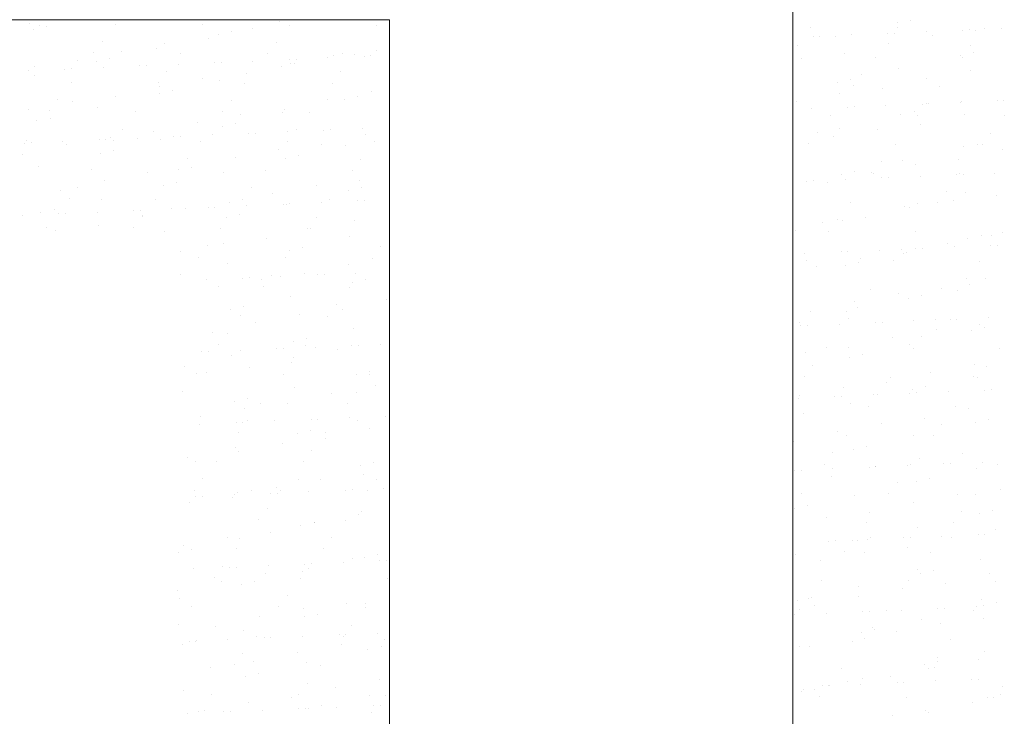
# Model space of a CAD drawing. Header units: millimetres. Extents: x -2274 to 12297, y -16157 to 26321.
# Tile 180 of 256: x -2088 to -1995, y -340 to -274. Entities that reach past the tile are written whole.
import ezdxf

# ---------------------------------------------------------------- set-up
doc = ezdxf.new("R2010")
doc.units = ezdxf.units.MM
doc.layers.add('-ŚCIANY NOŚNE', color=4, linetype='Continuous', lineweight=53)
doc.layers.add('KRESKOWANIE', color=8, linetype='Continuous')

msp = doc.modelspace()

# ---------------------------------------------------------------- linework, layer by layer
at = {"layer": '-ŚCIANY NOŚNE', "color": 253, "lineweight": 13}
for p, q in [((-2015, -51), (-2015, -624)), ((-2143, -274), (-2053, -274)), ((-2053, -274), (-2053, -624))]:
    msp.add_line(p, q, dxfattribs=at)
at = {"layer": 'KRESKOWANIE', "color": 253, "linetype": 'Continuous', "lineweight": 13}
for p, q in [((-2086.98, -274.35), (-2086.98, -274.35)), ((-2086.005, -274.544), (-2086.005, -274.544)), ((-2085.371, -274.621), (-2085.371, -274.621)), ((-2078.812, -274.416), (-2078.812, -274.416)), ((-2070.605, -274.432), (-2070.605, -274.432)), ((-2063.429, -274.122), (-2063.429, -274.122)), ((-2062.438, -274.498), (-2062.438, -274.498)), ((-2061.853, -274.055), (-2061.853, -274.055)), ((-2054.231, -274.513), (-2054.231, -274.513)), ((-2013.314, -274.742), (-2013.314, -274.742)), ((-2005.164, -274.302), (-2005.164, -274.302)), ((-2005.108, -274.758), (-2005.108, -274.758)), ((-2003.924, -274.027), (-2003.924, -274.027)), ((-2086.611, -274.896), (-2086.611, -274.896)), ((-2069.132, -275.387), (-2069.132, -275.387)), ((-2067.892, -275.112), (-2067.892, -275.112)), ((-2065.966, -274.8), (-2065.966, -274.8)), ((-2013.077, -275.591), (-2013.077, -275.591)), ((-2012.442, -275.563), (-2012.442, -275.563)), ((-2010.991, -275.594), (-2010.991, -275.594)), ((-2009.448, -275.433), (-2009.448, -275.433)), ((-2006.022, -275.283), (-2006.022, -275.283)), ((-2005.388, -275.255), (-2005.388, -275.255)), ((-2002.394, -275.124), (-2002.394, -275.124)), ((-2001.821, -275.464), (-2001.821, -275.464)), ((-1998.968, -274.975), (-1998.968, -274.975)), ((-1998.333, -274.947), (-1998.333, -274.947)), ((-1997.743, -274.984), (-1997.743, -274.984)), ((-1996.94, -274.824), (-1996.94, -274.824)), ((-1995.339, -274.816), (-1995.339, -274.816)), ((-2080.08, -276.069), (-2080.08, -276.069)), ((-2074.181, -276.214), (-2074.181, -276.214)), ((-2070.103, -275.733), (-2070.103, -275.733)), ((-2063.706, -276.15), (-2063.706, -276.15)), ((-2014.582, -276.395), (-2014.582, -276.395)), ((-2005.933, -276.209), (-2005.933, -276.209)), ((-1998.208, -276.476), (-1998.208, -276.476)), ((-2080.892, -277.126), (-2080.892, -277.126)), ((-2078.293, -276.958), (-2078.293, -276.958)), ((-2074.96, -276.679), (-2074.96, -276.679)), ((-2072.724, -277.192), (-2072.724, -277.192)), ((-2064.517, -277.208), (-2064.517, -277.208)), ((-2058.279, -277.403), (-2058.279, -277.403)), ((-2057.481, -277.169), (-2057.481, -277.169)), ((-2056.349, -277.274), (-2056.349, -277.274)), ((-2055.404, -277.439), (-2055.404, -277.439)), ((-2054.769, -277.411), (-2054.769, -277.411)), ((-2054.202, -276.923), (-2054.202, -276.923)), ((-2010.071, -277.142), (-2010.071, -277.142)), ((-2007.226, -277.519), (-2007.226, -277.519)), ((-1999.216, -277.349), (-1999.216, -277.349)), ((-1999.019, -277.534), (-1999.019, -277.534)), ((-1997.976, -277.074), (-1997.976, -277.074)), ((-2086.509, -278.372), (-2086.509, -278.372)), ((-2082.431, -277.892), (-2082.431, -277.892)), ((-2080.663, -277.943), (-2080.663, -277.943)), ((-2079.423, -277.668), (-2079.423, -277.668)), ((-2076.567, -278.363), (-2076.567, -278.363)), ((-2075.933, -278.335), (-2075.933, -278.335)), ((-2072.938, -278.205), (-2072.938, -278.205)), ((-2069.513, -278.055), (-2069.513, -278.055)), ((-2068.878, -278.027), (-2068.878, -278.027)), ((-2065.884, -277.897), (-2065.884, -277.897)), ((-2063.184, -278.434), (-2063.184, -278.434)), ((-2062.458, -277.747), (-2062.458, -277.747)), ((-2062.392, -278.147), (-2062.392, -278.147)), ((-2061.944, -278.159), (-2061.944, -278.159)), ((-2061.824, -277.719), (-2061.824, -277.719)), ((-2058.829, -277.589), (-2058.829, -277.589)), ((-2014.148, -277.623), (-2014.148, -277.623)), ((-2087.047, -278.821), (-2087.047, -278.821)), ((-2086.491, -279.235), (-2086.491, -279.235)), ((-2083.622, -278.671), (-2083.622, -278.671)), ((-2082.987, -278.643), (-2082.987, -278.643)), ((-2079.993, -278.513), (-2079.993, -278.513)), ((-2073.992, -278.845), (-2073.992, -278.845)), ((-2066.529, -279.081), (-2066.529, -279.081)), ((-2057.617, -278.926), (-2057.617, -278.926)), ((-2008.494, -279.171), (-2008.494, -279.171)), ((-2005.043, -278.641), (-2005.043, -278.641)), ((-1998.247, -278.812), (-1998.247, -278.812)), ((-2083.01, -279.887), (-2083.01, -279.887)), ((-2074.804, -279.903), (-2074.804, -279.903)), ((-2074.72, -280.306), (-2074.72, -280.306)), ((-2070.607, -279.561), (-2070.607, -279.561)), ((-2069.012, -279.726), (-2069.012, -279.726)), ((-2066.636, -279.969), (-2066.636, -279.969)), ((-2058.429, -279.984), (-2058.429, -279.984)), ((-2010.747, -279.905), (-2010.747, -279.905)), ((-2009.507, -279.63), (-2009.507, -279.63)), ((-2009.306, -280.229), (-2009.306, -280.229)), ((-2002.359, -279.556), (-2002.359, -279.556)), ((-2001.138, -280.295), (-2001.138, -280.295)), ((-2078.857, -281.239), (-2078.857, -281.239)), ((-2074.715, -280.99), (-2074.715, -280.99)), ((-2073.475, -280.715), (-2073.475, -280.715)), ((-2055.996, -281.206), (-2055.996, -281.206)), ((-2054.705, -280.75), (-2054.705, -280.75)), ((-2010.575, -280.97), (-2010.575, -280.97)), ((-2006.497, -280.49), (-2006.497, -280.49)), ((-2084.278, -281.54), (-2084.278, -281.54)), ((-2082.935, -281.72), (-2082.935, -281.72)), ((-2067.904, -281.621), (-2067.904, -281.621)), ((-2058.818, -281.495), (-2058.818, -281.495)), ((-2057.236, -281.481), (-2057.236, -281.481)), ((-2014.687, -281.715), (-2014.687, -281.715)), ((-2006.216, -282.1), (-2006.216, -282.1)), ((-2002.791, -281.95), (-2002.791, -281.95)), ((-2002.406, -281.947), (-2002.406, -281.947)), ((-2002.156, -281.923), (-2002.156, -281.923)), ((-1999.162, -281.792), (-1999.162, -281.792)), ((-1999.095, -281.688), (-1999.095, -281.688)), ((-1995.736, -281.642), (-1995.736, -281.642)), ((-1995.102, -281.615), (-1995.102, -281.615)), ((-2087.047, -282.464), (-2087.047, -282.464)), ((-2085.09, -282.598), (-2085.09, -282.598)), ((-2080.543, -282.282), (-2080.543, -282.282)), ((-2076.922, -282.663), (-2076.922, -282.663)), ((-2068.715, -282.679), (-2068.715, -282.679)), ((-2067.033, -282.909), (-2067.033, -282.909)), ((-2063.064, -282.772), (-2063.064, -282.772)), ((-2062.955, -282.429), (-2062.955, -282.429)), ((-2060.547, -282.745), (-2060.547, -282.745)), ((-2013.271, -282.408), (-2013.271, -282.408)), ((-2011.424, -282.99), (-2011.424, -282.99)), ((-2009.845, -282.258), (-2009.845, -282.258)), ((-2009.211, -282.231), (-2009.211, -282.231)), ((-2004.799, -282.952), (-2004.799, -282.952)), ((-2003.559, -282.677), (-2003.559, -282.677)), ((-2003.218, -283.005), (-2003.218, -283.005)), ((-1998.786, -282.904), (-1998.786, -282.904)), ((-1995.05, -283.071), (-1995.05, -283.071)), ((-2086.246, -283.546), (-2086.246, -283.546)), ((-2085.006, -283.271), (-2085.006, -283.271)), ((-2071.146, -283.653), (-2071.146, -283.653)), ((-2068.767, -284.037), (-2068.767, -284.037)), ((-2067.527, -283.762), (-2067.527, -283.762)), ((-2002.923, -283.837), (-2002.923, -283.837)), ((-2078.19, -284.316), (-2078.19, -284.316)), ((-2075.283, -284.587), (-2075.283, -284.587)), ((-2069.707, -284.872), (-2069.707, -284.872)), ((-2066.281, -284.722), (-2066.281, -284.722)), ((-2065.647, -284.695), (-2065.647, -284.695)), ((-2062.652, -284.564), (-2062.652, -284.564)), ((-2061.815, -284.397), (-2061.815, -284.397)), ((-2059.227, -284.414), (-2059.227, -284.414)), ((-2058.592, -284.387), (-2058.592, -284.387)), ((-2055.598, -284.256), (-2055.598, -284.256)), ((-2055.244, -284.843), (-2055.244, -284.843)), ((-2012.692, -284.642), (-2012.692, -284.642)), ((-2010.626, -284.244), (-2010.626, -284.244)), ((-2007.001, -284.318), (-2007.001, -284.318)), ((-1996.318, -284.724), (-1996.318, -284.724)), ((-2087.444, -285.646), (-2087.444, -285.646)), ((-2087.208, -285.358), (-2087.208, -285.358)), ((-2086.81, -285.619), (-2086.81, -285.619)), ((-2083.816, -285.488), (-2083.816, -285.488)), ((-2083.473, -285.812), (-2083.473, -285.812)), ((-2080.39, -285.338), (-2080.39, -285.338)), ((-2079.756, -285.311), (-2079.756, -285.311)), ((-2079.361, -285.067), (-2079.361, -285.067)), ((-2079.002, -285.374), (-2079.002, -285.374)), ((-2076.761, -285.18), (-2076.761, -285.18)), ((-2074.595, -285.329), (-2074.595, -285.329)), ((-2073.335, -285.03), (-2073.335, -285.03)), ((-2072.701, -285.003), (-2072.701, -285.003)), ((-2070.834, -285.44), (-2070.834, -285.44)), ((-2062.627, -285.455), (-2062.627, -285.455)), ((-2059.382, -285.776), (-2059.382, -285.776)), ((-2057.116, -285.819), (-2057.116, -285.819)), ((-2054.459, -285.521), (-2054.459, -285.521)), ((-2013.504, -285.7), (-2013.504, -285.7)), ((-2011.113, -285.062), (-2011.113, -285.062)), ((-2005.336, -285.766), (-2005.336, -285.766)), ((-1997.611, -285.724), (-1997.611, -285.724)), ((-1997.129, -285.781), (-1997.129, -285.781)), ((-2087.611, -286.745), (-2087.611, -286.745)), ((-2080.298, -286.593), (-2080.298, -286.593)), ((-2079.058, -286.318), (-2079.058, -286.318)), ((-2063.459, -286.256), (-2063.459, -286.256)), ((-2061.579, -286.809), (-2061.579, -286.809)), ((-1998.851, -285.999), (-1998.851, -285.999)), ((-1995.212, -286.251), (-1995.212, -286.251)), ((-2072.102, -287.092), (-2072.102, -287.092)), ((-2067.572, -287.001), (-2067.572, -287.001)), ((-2062.819, -287.084), (-2062.819, -287.084)), ((-2055.727, -287.174), (-2055.727, -287.174)), ((-2006.604, -287.418), (-2006.604, -287.418)), ((-2004.678, -287.291), (-2004.678, -287.291)), ((-2003.427, -287.665), (-2003.427, -287.665)), ((-1999.349, -287.185), (-1999.349, -287.185)), ((-2086.126, -287.885), (-2086.126, -287.885)), ((-2081.12, -288.135), (-2081.12, -288.135)), ((-2075.787, -288.415), (-2075.787, -288.415)), ((-2072.913, -288.15), (-2072.913, -288.15)), ((-2071.709, -287.934), (-2071.709, -287.934)), ((-2068.647, -288.376), (-2068.647, -288.376)), ((-2064.746, -288.216), (-2064.746, -288.216)), ((-2056.539, -288.232), (-2056.539, -288.232)), ((-2010.382, -288.556), (-2010.382, -288.556)), ((-2009.142, -288.281), (-2009.142, -288.281)), ((-2007.54, -288.41), (-2007.54, -288.41)), ((-2007.416, -288.476), (-2007.416, -288.476)), ((-1999.559, -288.618), (-1999.559, -288.618)), ((-1999.248, -288.542), (-1999.248, -288.542)), ((-1998.925, -288.59), (-1998.925, -288.59)), ((-1995.93, -288.46), (-1995.93, -288.46)), ((-2079.9, -289.159), (-2079.9, -289.159)), ((-2073.11, -289.365), (-2073.11, -289.365)), ((-2059.886, -289.604), (-2059.886, -289.604)), ((-2055.808, -289.124), (-2055.808, -289.124)), ((-2013.668, -289.234), (-2013.668, -289.234)), ((-2013.034, -289.206), (-2013.034, -289.206)), ((-2011.677, -289.343), (-2011.677, -289.343)), ((-2010.039, -289.076), (-2010.039, -289.076)), ((-2006.613, -288.926), (-2006.613, -288.926)), ((-2005.979, -288.898), (-2005.979, -288.898)), ((-2002.985, -288.768), (-2002.985, -288.768)), ((-2084.037, -290.093), (-2084.037, -290.093)), ((-2082.388, -289.787), (-2082.388, -289.787)), ((-2074.35, -289.64), (-2074.35, -289.64)), ((-2066.013, -289.868), (-2066.013, -289.868)), ((-2063.998, -290.348), (-2063.998, -290.348)), ((-2056.871, -290.131), (-2056.871, -290.131)), ((-2055.631, -289.856), (-2055.631, -289.856)), ((-2000.516, -290.195), (-2000.516, -290.195)), ((-1998.73, -290.338), (-1998.73, -290.338)), ((-1995.775, -290.533), (-1995.775, -290.533)), ((-2083.2, -290.845), (-2083.2, -290.845)), ((-2080.178, -290.932), (-2080.178, -290.932)), ((-2075.032, -290.911), (-2075.032, -290.911)), ((-2068.136, -291.282), (-2068.136, -291.282)), ((-2066.825, -290.926), (-2066.825, -290.926)), ((-2063.049, -291.39), (-2063.049, -291.39)), ((-2062.699, -291.423), (-2062.699, -291.423)), ((-2062.415, -291.362), (-2062.415, -291.362)), ((-2059.421, -291.232), (-2059.421, -291.232)), ((-2058.657, -290.992), (-2058.657, -290.992)), ((-2055.995, -291.082), (-2055.995, -291.082)), ((-2055.36, -291.054), (-2055.36, -291.054)), ((-2009.534, -291.237), (-2009.534, -291.237)), ((-2003.194, -291.328), (-2003.194, -291.328)), ((-2001.327, -291.252), (-2001.327, -291.252)), ((-1999.853, -291.013), (-1999.853, -291.013)), ((-2085.881, -292.197), (-2085.881, -292.197)), ((-2084.641, -291.922), (-2084.641, -291.922)), ((-2084.213, -292.314), (-2084.213, -292.314)), ((-2083.578, -292.286), (-2083.578, -292.286)), ((-2080.584, -292.156), (-2080.584, -292.156)), ((-2077.158, -292.006), (-2077.158, -292.006)), ((-2076.524, -291.978), (-2076.524, -291.978)), ((-2073.53, -291.848), (-2073.53, -291.848)), ((-2072.213, -291.762), (-2072.213, -291.762)), ((-2070.104, -291.698), (-2070.104, -291.698)), ((-2069.469, -291.67), (-2069.469, -291.67)), ((-2066.475, -291.54), (-2066.475, -291.54)), ((-2004.434, -291.603), (-2004.434, -291.603)), ((-2003.966, -291.757), (-2003.966, -291.757)), ((-2087.639, -292.464), (-2087.639, -292.464)), ((-2076.326, -292.507), (-2076.326, -292.507)), ((-2076.3, -292.563), (-2076.3, -292.563)), ((-2068.402, -292.687), (-2068.402, -292.687)), ((-2067.162, -292.412), (-2067.162, -292.412)), ((-2059.925, -292.645), (-2059.925, -292.645)), ((-2056.312, -292.951), (-2056.312, -292.951)), ((-2012.181, -293.171), (-2012.181, -293.171)), ((-2010.802, -292.889), (-2010.802, -292.889)), ((-2010.261, -292.895), (-2010.261, -292.895)), ((-2008.103, -292.691), (-2008.103, -292.691)), ((-2085.318, -293.606), (-2085.318, -293.606)), ((-2084.541, -293.921), (-2084.541, -293.921)), ((-2080.463, -293.44), (-2080.463, -293.44)), ((-2077.112, -293.621), (-2077.112, -293.621)), ((-2074.23, -293.979), (-2074.23, -293.979)), ((-2068.944, -293.687), (-2068.944, -293.687)), ((-2060.737, -293.703), (-2060.737, -293.703)), ((-2060.424, -293.696), (-2060.424, -293.696)), ((-2014.725, -293.884), (-2014.725, -293.884)), ((-2011.614, -293.947), (-2011.614, -293.947)), ((-2003.446, -294.013), (-2003.446, -294.013)), ((-1995.239, -294.029), (-1995.239, -294.029)), ((-2068.639, -295.11), (-2068.639, -295.11)), ((-2064.562, -294.63), (-2064.562, -294.63)), ((-2056.75, -294.47), (-2056.75, -294.47)), ((-2000.392, -295.105), (-2000.392, -295.105)), ((-1998.486, -294.65), (-1998.486, -294.65)), ((-1997.246, -294.375), (-1997.246, -294.375)), ((-1996.279, -294.36), (-1996.279, -294.36)), ((-2072.752, -295.854), (-2072.752, -295.854)), ((-2070.212, -295.339), (-2070.212, -295.339)), ((-2062.454, -295.734), (-2062.454, -295.734)), ((-2061.214, -295.459), (-2061.214, -295.459)), ((-2053.837, -295.421), (-2053.837, -295.421)), ((-2013.862, -296.051), (-2013.862, -296.051)), ((-2010.436, -295.901), (-2010.436, -295.901)), ((-2009.802, -295.874), (-2009.802, -295.874)), ((-2006.808, -295.743), (-2006.808, -295.743)), ((-2004.714, -295.666), (-2004.714, -295.666)), ((-2004.529, -296.038), (-2004.529, -296.038)), ((-2004.313, -295.941), (-2004.313, -295.941)), ((-2003.382, -295.593), (-2003.382, -295.593)), ((-2002.747, -295.566), (-2002.747, -295.566)), ((-1999.753, -295.435), (-1999.753, -295.435)), ((-1996.327, -295.285), (-1996.327, -295.285)), ((-1995.693, -295.258), (-1995.693, -295.258)), ((-2071.023, -296.397), (-2071.023, -296.397)), ((-2068.282, -297.026), (-2068.282, -297.026)), ((-2062.855, -296.463), (-2062.855, -296.463)), ((-2056.851, -297.044), (-2056.851, -297.044)), ((-2054.649, -296.479), (-2054.649, -296.479)), ((-2013.732, -296.708), (-2013.732, -296.708)), ((-2008.777, -296.931), (-2008.777, -296.931)), ((-2008.607, -296.519), (-2008.607, -296.519)), ((-2005.526, -296.724), (-2005.526, -296.724)), ((-1997.358, -296.789), (-1997.358, -296.789)), ((-2056.189, -297.899), (-2056.189, -297.899)), ((-2012.72, -297.263), (-2012.72, -297.263)), ((-2010.017, -297.206), (-2010.017, -297.206)), ((-2072.745, -298.016), (-2072.745, -298.016)), ((-2070.298, -298.515), (-2070.298, -298.515)), ((-2066.872, -298.365), (-2066.872, -298.365)), ((-2066.238, -298.338), (-2066.238, -298.338)), ((-2065.066, -298.457), (-2065.066, -298.457)), ((-2064.123, -298.116), (-2064.123, -298.116)), ((-2063.243, -298.207), (-2063.243, -298.207)), ((-2060.988, -297.977), (-2060.988, -297.977)), ((-2059.818, -298.057), (-2059.818, -298.057)), ((-2059.183, -298.03), (-2059.183, -298.03)), ((-2056.506, -298.781), (-2056.506, -298.781)), ((-2055.266, -298.506), (-2055.266, -298.506)), ((-2015, -298.36), (-2015, -298.36)), ((-1998.626, -298.442), (-1998.626, -298.442)), ((-1996.818, -298.452), (-1996.818, -298.452)), ((-2069.178, -299.202), (-2069.178, -299.202)), ((-2064.935, -299.174), (-2064.935, -299.174)), ((-2056.767, -299.24), (-2056.767, -299.24)), ((-2007.644, -299.484), (-2007.644, -299.484)), ((-2000.956, -299.386), (-2000.956, -299.386)), ((-1999.437, -299.5), (-1999.437, -299.5)), ((-1998.365, -298.988), (-1998.365, -298.988)), ((-2062.333, -300.073), (-2062.333, -300.073)), ((-2053.277, -300.391), (-2053.277, -300.391)), ((-2009.146, -300.611), (-2009.146, -300.611)), ((-2005.033, -299.866), (-2005.033, -299.866)), ((-2004.069, -300.253), (-2004.069, -300.253)), ((-2002.829, -299.978), (-2002.829, -299.978)), ((-2068.037, -301.337), (-2068.037, -301.337)), ((-2066.797, -301.063), (-2066.797, -301.063)), ((-2058.035, -300.892), (-2058.035, -300.892)), ((-2057.414, -301.325), (-2057.414, -301.325)), ((-2013.283, -301.544), (-2013.283, -301.544)), ((-2009.896, -301.545), (-2009.896, -301.545)), ((-2008.912, -301.137), (-2008.912, -301.137)), ((-2067.054, -301.934), (-2067.054, -301.934)), ((-2065.604, -302.549), (-2065.604, -302.549)), ((-2061.492, -301.805), (-2061.492, -301.805)), ((-2058.847, -301.95), (-2058.847, -301.95)), ((-2014.36, -302.534), (-2014.36, -302.534)), ((-2009.724, -302.195), (-2009.724, -302.195)), ((-2007.205, -302.569), (-2007.205, -302.569)), ((-2006.57, -302.541), (-2006.57, -302.541)), ((-2003.576, -302.411), (-2003.576, -302.411)), ((-2001.556, -302.261), (-2001.556, -302.261)), ((-2000.15, -302.261), (-2000.15, -302.261)), ((-1999.516, -302.233), (-1999.516, -302.233)), ((-1996.521, -302.103), (-1996.521, -302.103)), ((-2069.742, -303.483), (-2069.742, -303.483)), ((-2056.385, -303.12), (-2056.385, -303.12)), ((-2014.259, -302.877), (-2014.259, -302.877)), ((-2013.625, -302.849), (-2013.625, -302.849)), ((-2010.63, -302.719), (-2010.63, -302.719)), ((-2001.459, -303.214), (-2001.459, -303.214)), ((-1998.121, -303.3), (-1998.121, -303.3)), ((-1997.382, -302.734), (-1997.382, -302.734)), ((-1996.881, -303.025), (-1996.881, -303.025)), ((-2068.321, -303.587), (-2068.321, -303.587)), ((-2062.089, -304.384), (-2062.089, -304.384)), ((-2060.849, -304.11), (-2060.849, -304.11)), ((-2005.572, -303.958), (-2005.572, -303.958)), ((-2002.824, -303.913), (-2002.824, -303.913)), ((-2070.695, -305.341), (-2070.695, -305.341)), ((-2070.061, -305.313), (-2070.061, -305.313)), ((-2069.133, -304.645), (-2069.133, -304.645)), ((-2067.066, -305.183), (-2067.066, -305.183)), ((-2063.64, -305.033), (-2063.64, -305.033)), ((-2063.006, -305.005), (-2063.006, -305.005)), ((-2060.965, -304.711), (-2060.965, -304.711)), ((-2060.012, -304.875), (-2060.012, -304.875)), ((-2057.918, -305.152), (-2057.918, -305.152)), ((-2056.586, -304.725), (-2056.586, -304.725)), ((-2055.952, -304.697), (-2055.952, -304.697)), ((-2053.84, -304.672), (-2053.84, -304.672)), ((-2013.787, -305.372), (-2013.787, -305.372)), ((-2011.842, -304.955), (-2011.842, -304.955)), ((-2009.709, -304.892), (-2009.709, -304.892)), ((-2003.948, -304.592), (-2003.948, -304.592)), ((-2003.635, -304.971), (-2003.635, -304.971)), ((-1995.467, -305.037), (-1995.467, -305.037)), ((-2067.916, -305.676), (-2067.916, -305.676)), ((-2062.031, -305.897), (-2062.031, -305.897)), ((-2009.652, -305.856), (-2009.652, -305.856)), ((-2008.412, -305.581), (-2008.412, -305.581)), ((-2072.38, -306.666), (-2072.38, -306.666)), ((-2066.168, -306.831), (-2066.168, -306.831)), ((-2062.233, -306.363), (-2062.233, -306.363)), ((-2054.901, -307.157), (-2054.901, -307.157)), ((-2013.11, -306.608), (-2013.11, -306.608)), ((-1997.886, -306.561), (-1997.886, -306.561)), ((-1996.735, -306.689), (-1996.735, -306.689)), ((-2071.252, -307.405), (-2071.252, -307.405)), ((-2070.246, -307.311), (-2070.246, -307.311)), ((-2063.045, -307.421), (-2063.045, -307.421)), ((-2056.141, -307.431), (-2056.141, -307.431)), ((-2054.877, -307.487), (-2054.877, -307.487)), ((-2013.922, -307.666), (-2013.922, -307.666)), ((-2005.754, -307.732), (-2005.754, -307.732)), ((-2001.998, -307.306), (-2001.998, -307.306)), ((-1998, -307.639), (-1998, -307.639)), ((-1997.547, -307.747), (-1997.547, -307.747)), ((-2072.52, -309.058), (-2072.52, -309.058)), ((-2061.968, -308.723), (-2061.968, -308.723)), ((-2054.344, -308.5), (-2054.344, -308.5)), ((-2010.213, -308.72), (-2010.213, -308.72)), ((-2006.136, -308.239), (-2006.136, -308.239)), ((-2003.704, -308.903), (-2003.704, -308.903)), ((-2002.464, -308.628), (-2002.464, -308.628)), ((-2000.344, -309.078), (-2000.344, -309.078)), ((-1996.918, -308.928), (-1996.918, -308.928)), ((-1996.284, -308.901), (-1996.284, -308.901)), ((-2067.672, -309.988), (-2067.672, -309.988)), ((-2066.432, -309.713), (-2066.432, -309.713)), ((-2058.457, -309.245), (-2058.457, -309.245)), ((-2056.145, -309.139), (-2056.145, -309.139)), ((-2014.453, -309.694), (-2014.453, -309.694)), ((-2014.326, -309.464), (-2014.326, -309.464)), ((-2011.027, -309.544), (-2011.027, -309.544)), ((-2010.393, -309.517), (-2010.393, -309.517)), ((-2007.399, -309.386), (-2007.399, -309.386)), ((-2007.022, -309.384), (-2007.022, -309.384)), ((-2003.973, -309.236), (-2003.973, -309.236)), ((-2003.339, -309.209), (-2003.339, -309.209)), ((-2066.672, -310.658), (-2066.672, -310.658)), ((-2065.163, -310.182), (-2065.163, -310.182)), ((-2062.594, -310.178), (-2062.594, -310.178)), ((-2056.957, -310.197), (-2056.957, -310.197)), ((-2009.531, -310.195), (-2009.531, -310.195)), ((-2007.833, -310.442), (-2007.833, -310.442)), ((-1999.666, -310.508), (-1999.666, -310.508)), ((-1998.424, -310.654), (-1998.424, -310.654)), ((-2070.785, -311.403), (-2070.785, -311.403)), ((-2066.431, -311.834), (-2066.431, -311.834)), ((-2063.835, -311.85), (-2063.835, -311.85)), ((-2060.409, -311.7), (-2060.409, -311.7)), ((-2059.774, -311.673), (-2059.774, -311.673)), ((-2056.78, -311.542), (-2056.78, -311.542)), ((-2056.02, -311.77), (-2056.02, -311.77)), ((-2053.354, -311.392), (-2053.354, -311.392)), ((-2013.995, -311.185), (-2013.995, -311.185)), ((-2002.562, -311.587), (-2002.562, -311.587)), ((-1996.516, -311.675), (-1996.516, -311.675)), ((-2070.889, -312.158), (-2070.889, -312.158)), ((-2067.463, -312.009), (-2067.463, -312.009)), ((-2066.829, -311.981), (-2066.829, -311.981)), ((-2060.484, -312.76), (-2060.484, -312.76)), ((-2054.883, -312.592), (-2054.883, -312.592)), ((-2010.752, -312.812), (-2010.752, -312.812)), ((-2006.64, -312.067), (-2006.64, -312.067)), ((-2000.934, -312.16), (-2000.934, -312.16)), ((-1997.756, -311.95), (-1997.756, -311.95)), ((-2067.243, -312.892), (-2067.243, -312.892)), ((-2061.724, -313.035), (-2061.724, -313.035)), ((-2059.075, -312.958), (-2059.075, -312.958)), ((-2059.02, -313.526), (-2059.02, -313.526)), ((-2014.89, -313.745), (-2014.89, -313.745)), ((-2009.952, -313.203), (-2009.952, -313.203)), ((-2003.583, -313.242), (-2003.583, -313.242)), ((-2001.745, -313.218), (-2001.745, -313.218)), ((-2067.551, -314.327), (-2067.551, -314.327)), ((-2063.098, -314.006), (-2063.098, -314.006)), ((-2060.343, -314.61), (-2060.343, -314.61)), ((-2009.287, -314.506), (-2009.287, -314.506)), ((-2008.047, -314.232), (-2008.047, -314.232)), ((-2072.015, -315.316), (-2072.015, -315.316)), ((-2067.211, -314.751), (-2067.211, -314.751)), ((-2011.22, -314.855), (-2011.22, -314.855)), ((-2003.066, -315.415), (-2003.066, -315.415)), ((-1998.988, -314.935), (-1998.988, -314.935)), ((-2071.348, -315.684), (-2071.348, -315.684)), ((-2069.361, -315.653), (-2069.361, -315.653)), ((-2061.155, -315.668), (-2061.155, -315.668)), ((-2055.776, -316.082), (-2055.776, -316.082)), ((-2054.536, -315.807), (-2054.536, -315.807)), ((-2014.85, -316.52), (-2014.85, -316.52)), ((-2014.216, -316.492), (-2014.216, -316.492)), ((-2012.032, -315.913), (-2012.032, -315.913)), ((-2011.222, -316.362), (-2011.222, -316.362)), ((-2007.796, -316.212), (-2007.796, -316.212)), ((-2007.178, -316.159), (-2007.178, -316.159)), ((-2007.161, -316.184), (-2007.161, -316.184)), ((-2004.167, -316.054), (-2004.167, -316.054)), ((-2003.864, -315.979), (-2003.864, -315.979)), ((-2000.741, -315.904), (-2000.741, -315.904)), ((-2000.107, -315.876), (-2000.107, -315.876)), ((-1997.635, -316.289), (-1997.635, -316.289)), ((-1997.113, -315.746), (-1997.113, -315.746)), ((-1995.657, -315.994), (-1995.657, -315.994)), ((-2070.629, -317.305), (-2070.629, -317.305)), ((-2061.603, -317.374), (-2061.603, -317.374)), ((-2059.524, -317.353), (-2059.524, -317.353)), ((-2055.447, -316.873), (-2055.447, -316.873)), ((-2054.255, -317.387), (-2054.255, -317.387)), ((-2011.316, -317.093), (-2011.316, -317.093)), ((-2002.099, -317.279), (-2002.099, -317.279)), ((-2071.441, -318.363), (-2071.441, -318.363)), ((-2066.067, -318.363), (-2066.067, -318.363)), ((-2063.637, -318.098), (-2063.637, -318.098)), ((-2057.177, -318.368), (-2057.177, -318.368)), ((-2056.543, -318.34), (-2056.543, -318.34)), ((-2053.548, -318.21), (-2053.548, -318.21)), ((-2005.132, -317.631), (-2005.132, -317.631)), ((-2003.339, -317.553), (-2003.339, -317.553)), ((-1995.414, -318.282), (-1995.414, -318.282)), ((-2071.286, -318.984), (-2071.286, -318.984)), ((-2070.652, -318.956), (-2070.652, -318.956)), ((-2067.774, -319.032), (-2067.774, -319.032)), ((-2067.657, -318.826), (-2067.657, -318.826)), ((-2067.307, -318.638), (-2067.307, -318.638)), ((-2064.232, -318.676), (-2064.232, -318.676)), ((-2063.597, -318.648), (-2063.597, -318.648)), ((-2063.273, -318.429), (-2063.273, -318.429)), ((-2060.603, -318.518), (-2060.603, -318.518)), ((-2055.067, -318.445), (-2055.067, -318.445)), ((-2014.15, -318.674), (-2014.15, -318.674)), ((-2009.166, -318.845), (-2009.166, -318.845)), ((-2005.943, -318.689), (-2005.943, -318.689)), ((-1999.492, -318.762), (-1999.492, -318.762)), ((-1997.775, -318.755), (-1997.775, -318.755)), ((-2071.852, -319.512), (-2071.852, -319.512)), ((-2064.541, -320.081), (-2064.541, -320.081)), ((-2014.87, -320.11), (-2014.87, -320.11)), ((-2013.63, -319.835), (-2013.63, -319.835)), ((-2003.605, -319.507), (-2003.605, -319.507)), ((-2065.353, -321.139), (-2065.353, -321.139)), ((-2055.951, -320.701), (-2055.951, -320.701)), ((-2055.655, -320.421), (-2055.655, -320.421)), ((-2011.82, -320.921), (-2011.82, -320.921)), ((-2007.742, -320.441), (-2007.742, -320.441)), ((-1999.043, -320.408), (-1999.043, -320.408)), ((-1997.391, -320.6), (-1997.391, -320.6)), ((-1996.151, -320.326), (-1996.151, -320.326)), ((-2061.359, -321.685), (-2061.359, -321.685)), ((-2060.119, -321.41), (-2060.119, -321.41)), ((-2060.063, -321.446), (-2060.063, -321.446)), ((-2057.185, -321.205), (-2057.185, -321.205)), ((-2008.062, -321.45), (-2008.062, -321.45)), ((-2003.218, -321.892), (-2003.218, -321.892)), ((-1999.855, -321.466), (-1999.855, -321.466)), ((-2068.278, -322.859), (-2068.278, -322.859)), ((-2067.186, -322.977), (-2067.186, -322.977)), ((-2064.201, -322.379), (-2064.201, -322.379)), ((-2058.453, -322.858), (-2058.453, -322.858)), ((-2007.99, -323.029), (-2007.99, -323.029)), ((-2007.682, -322.882), (-2007.682, -322.882)), ((-2004.564, -322.879), (-2004.564, -322.879)), ((-2003.93, -322.852), (-2003.93, -322.852)), ((-2000.935, -322.721), (-2000.935, -322.721)), ((-2000.031, -322.855), (-2000.031, -322.855)), ((-1997.51, -322.571), (-1997.51, -322.571)), ((-1996.875, -322.544), (-1996.875, -322.544)), ((-1995.918, -322.11), (-1995.918, -322.11)), ((-2072.391, -323.604), (-2072.391, -323.604)), ((-2067.471, -323.9), (-2067.471, -323.9)), ((-2059.265, -323.916), (-2059.265, -323.916)), ((-2011.619, -323.187), (-2011.619, -323.187)), ((-2010.984, -323.16), (-2010.984, -323.16)), ((-2009.33, -323.102), (-2009.33, -323.102)), ((-2008.922, -323.157), (-2008.922, -323.157)), ((-2004.168, -323.788), (-2004.168, -323.788)), ((-2072.89, -324.241), (-2072.89, -324.241)), ((-2071.65, -323.966), (-2071.65, -323.966)), ((-2056.489, -324.793), (-2056.489, -324.793)), ((-2055.411, -324.732), (-2055.411, -324.732)), ((-2054.171, -324.457), (-2054.171, -324.457)), ((-2014.749, -324.449), (-2014.749, -324.449)), ((-2010.141, -324.16), (-2010.141, -324.16)), ((-2008.246, -324.268), (-2008.246, -324.268)), ((-2001.974, -324.226), (-2001.974, -324.226)), ((-2071.48, -325.801), (-2071.48, -325.801)), ((-2068.739, -325.553), (-2068.739, -325.553)), ((-2068.054, -325.652), (-2068.054, -325.652)), ((-2067.42, -325.624), (-2067.42, -325.624)), ((-2064.426, -325.493), (-2064.426, -325.493)), ((-2061, -325.344), (-2061, -325.344)), ((-2060.627, -325.727), (-2060.627, -325.727)), ((-2060.366, -325.316), (-2060.366, -325.316)), ((-2057.371, -325.185), (-2057.371, -325.185)), ((-2053.945, -325.036), (-2053.945, -325.036)), ((-2053.311, -325.008), (-2053.311, -325.008)), ((-2012.358, -325.013), (-2012.358, -325.013)), ((-1997.27, -324.939), (-1997.27, -324.939)), ((-2069.551, -326.61), (-2069.551, -326.61)), ((-2064.704, -326.207), (-2064.704, -326.207)), ((-2061.383, -326.676), (-2061.383, -326.676)), ((-2061.238, -326.024), (-2061.238, -326.024)), ((-2053.177, -326.692), (-2053.177, -326.692)), ((-2003.241, -325.879), (-2003.241, -325.879)), ((-2002.974, -326.204), (-2002.974, -326.204)), ((-2001.734, -325.929), (-2001.734, -325.929)), ((-1996.457, -326.202), (-1996.457, -326.202)), ((-2068.817, -326.952), (-2068.817, -326.952)), ((-2066.942, -327.288), (-2066.942, -327.288)), ((-2065.702, -327.013), (-2065.702, -327.013)), ((-2012.26, -326.921), (-2012.26, -326.921)), ((-2008.801, -327.496), (-2008.801, -327.496)), ((-2004.672, -327.616), (-2004.672, -327.616)), ((-2004.053, -326.937), (-2004.053, -326.937)), ((-2000.594, -327.136), (-2000.594, -327.136)), ((-1995.885, -327.003), (-1995.885, -327.003)), ((-2072.954, -327.885), (-2072.954, -327.885)), ((-2072.769, -328.58), (-2072.769, -328.58)), ((-2062.651, -328.329), (-2062.651, -328.329)), ((-2013.528, -328.573), (-2013.528, -328.573)), ((-2013.265, -328.485), (-2013.265, -328.485)), ((-2008.785, -328.36), (-2008.785, -328.36)), ((-2071.669, -329.371), (-2071.669, -329.371)), ((-2063.463, -329.387), (-2063.463, -329.387)), ((-2057.053, -329.074), (-2057.053, -329.074)), ((-2055.295, -329.453), (-2055.295, -329.453)), ((-2055.29, -329.071), (-2055.29, -329.071)), ((-2014.505, -328.76), (-2014.505, -328.76)), ((-2012.922, -329.294), (-2012.922, -329.294)), ((-2000.698, -329.519), (-2000.698, -329.519)), ((-1997.704, -329.389), (-1997.704, -329.389)), ((-1997.153, -328.655), (-1997.153, -328.655)), ((-1997.026, -329.251), (-1997.026, -329.251)), ((-1995.786, -328.976), (-1995.786, -328.976)), ((-2065.243, -330.299), (-2065.243, -330.299)), ((-2061.131, -329.554), (-2061.131, -329.554)), ((-2060.994, -330.335), (-2060.994, -330.335)), ((-2059.754, -330.06), (-2059.754, -330.06)), ((-2014.807, -330.135), (-2014.807, -330.135)), ((-2014.34, -329.631), (-2014.34, -329.631)), ((-2011.813, -330.005), (-2011.813, -330.005)), ((-2008.387, -329.855), (-2008.387, -329.855)), ((-2007.753, -329.827), (-2007.753, -329.827)), ((-2006.172, -329.697), (-2006.172, -329.697)), ((-2004.758, -329.697), (-2004.758, -329.697)), ((-2001.332, -329.547), (-2001.332, -329.547)), ((-1997.965, -329.713), (-1997.965, -329.713)), ((-2072.937, -331.024), (-2072.937, -331.024)), ((-2069.381, -331.233), (-2069.381, -331.233)), ((-2056.563, -331.105), (-2056.563, -331.105)), ((-2007.44, -331.35), (-2007.44, -331.35)), ((-2002.853, -330.543), (-2002.853, -330.543)), ((-2001.098, -330.963), (-2001.098, -330.963)), ((-1997.021, -330.483), (-1997.021, -330.483)), ((-2066.821, -331.627), (-2066.821, -331.627)), ((-2065.581, -332.147), (-2065.581, -332.147)), ((-2064.823, -332.319), (-2064.823, -332.319)), ((-2064.188, -332.291), (-2064.188, -332.291)), ((-2061.194, -332.161), (-2061.194, -332.161)), ((-2057.768, -332.011), (-2057.768, -332.011)), ((-2057.375, -332.163), (-2057.375, -332.163)), ((-2057.134, -331.983), (-2057.134, -331.983)), ((-2054.14, -331.853), (-2054.14, -331.853)), ((-2008.557, -331.807), (-2008.557, -331.807)), ((-2007.317, -331.532), (-2007.317, -331.532)), ((-2005.211, -331.708), (-2005.211, -331.708)), ((-2072.525, -332.892), (-2072.525, -332.892)), ((-2071.877, -332.627), (-2071.877, -332.627)), ((-2071.285, -332.617), (-2071.285, -332.617)), ((-2071.243, -332.599), (-2071.243, -332.599)), ((-2068.248, -332.469), (-2068.248, -332.469)), ((-2057.557, -332.902), (-2057.557, -332.902)), ((-2053.806, -333.107), (-2053.806, -333.107)), ((-2053.479, -332.422), (-2053.479, -332.422)), ((-2014.384, -333.099), (-2014.384, -333.099)), ((-2013.426, -333.122), (-2013.426, -333.122)), ((-2009.348, -332.642), (-2009.348, -332.642)), ((-2008.251, -332.408), (-2008.251, -332.408)), ((-2000.083, -332.474), (-2000.083, -332.474)), ((-2066.849, -333.8), (-2066.849, -333.8)), ((-2061.669, -333.647), (-2061.669, -333.647)), ((-2055.046, -333.382), (-2055.046, -333.382)), ((-2001.351, -334.126), (-2001.351, -334.126)), ((-1996.905, -333.59), (-1996.905, -333.59)), ((-2069.885, -335.06), (-2069.885, -335.06)), ((-2067.661, -334.858), (-2067.661, -334.858)), ((-2065.807, -334.58), (-2065.807, -334.58)), ((-2060.873, -334.674), (-2060.873, -334.674)), ((-2059.493, -334.924), (-2059.493, -334.924)), ((-2002.609, -334.854), (-2002.609, -334.854)), ((-2001.637, -335.056), (-2001.637, -335.056)), ((-2001.369, -334.579), (-2001.369, -334.579)), ((-1997.524, -334.311), (-1997.524, -334.311)), ((-2066.577, -335.939), (-2066.577, -335.939)), ((-2065.337, -335.664), (-2065.337, -335.664)), ((-2010.37, -335.168), (-2010.37, -335.168)), ((-2005.774, -335.989), (-2005.774, -335.989)), ((-2002.163, -335.184), (-2002.163, -335.184)), ((-2060.761, -336.576), (-2060.761, -336.576)), ((-2053.983, -336.249), (-2053.983, -336.249)), ((-2012.21, -336.83), (-2012.21, -336.83)), ((-2011.638, -336.821), (-2011.638, -336.821)), ((-2011.575, -336.803), (-2011.575, -336.803)), ((-2009.852, -336.469), (-2009.852, -336.469)), ((-2008.581, -336.672), (-2008.581, -336.672)), ((-2008.436, -336.146), (-2008.436, -336.146)), ((-2005.155, -336.522), (-2005.155, -336.522)), ((-2004.521, -336.495), (-2004.521, -336.495)), ((-2001.527, -336.364), (-2001.527, -336.364)), ((-1998.101, -336.214), (-1998.101, -336.214)), ((-1997.466, -336.187), (-1997.466, -336.187)), ((-1995.263, -336.902), (-1995.263, -336.902)), ((-2072.404, -337.231), (-2072.404, -337.231)), ((-2069.779, -337.619), (-2069.779, -337.619)), ((-2061.573, -337.634), (-2061.573, -337.634)), ((-2058.096, -336.994), (-2058.096, -336.994)), ((-2054.925, -337.721), (-2054.925, -337.721)), ((-2053.405, -337.7), (-2053.405, -337.7)), ((-2014.14, -337.41), (-2014.14, -337.41)), ((-2013.965, -337.214), (-2013.965, -337.214)), ((-2012.9, -337.135), (-2012.9, -337.135)), ((-2012.449, -337.879), (-2012.449, -337.879)), ((-1995.421, -337.626), (-1995.421, -337.626)), ((-2066.311, -338.408), (-2066.311, -338.408)), ((-2062.233, -337.928), (-2062.233, -337.928)), ((-2059.389, -338.711), (-2059.389, -338.711)), ((-2054.537, -338.679), (-2054.537, -338.679)), ((-2053.902, -338.651), (-2053.902, -338.651)), ((-2004.282, -337.945), (-2004.282, -337.945)), ((-1998.063, -338.403), (-1998.063, -338.403)), ((-1996.661, -337.901), (-1996.661, -337.901)), ((-1996.075, -337.96), (-1996.075, -337.96)), ((-2072.071, -339.444), (-2072.071, -339.444)), ((-2071.047, -339.271), (-2071.047, -339.271)), ((-2070.423, -339.153), (-2070.423, -339.153)), ((-2068.646, -339.295), (-2068.646, -339.295)), ((-2068.011, -339.267), (-2068.011, -339.267)), ((-2065.017, -339.136), (-2065.017, -339.136)), ((-2061.591, -338.987), (-2061.591, -338.987)), ((-2060.957, -338.959), (-2060.957, -338.959)), ((-2060.629, -338.986), (-2060.629, -338.986)), ((-2057.962, -338.828), (-2057.962, -338.828)), ((-2054.673, -339.352), (-2054.673, -339.352)), ((-2005.549, -339.597), (-2005.549, -339.597)), ((-2002.488, -339.193), (-2002.488, -339.193)), ((-2002.201, -339.337), (-2002.201, -339.337))]:
    msp.add_line(p, q, dxfattribs=at)

doc.saveas('drawing.dxf')
